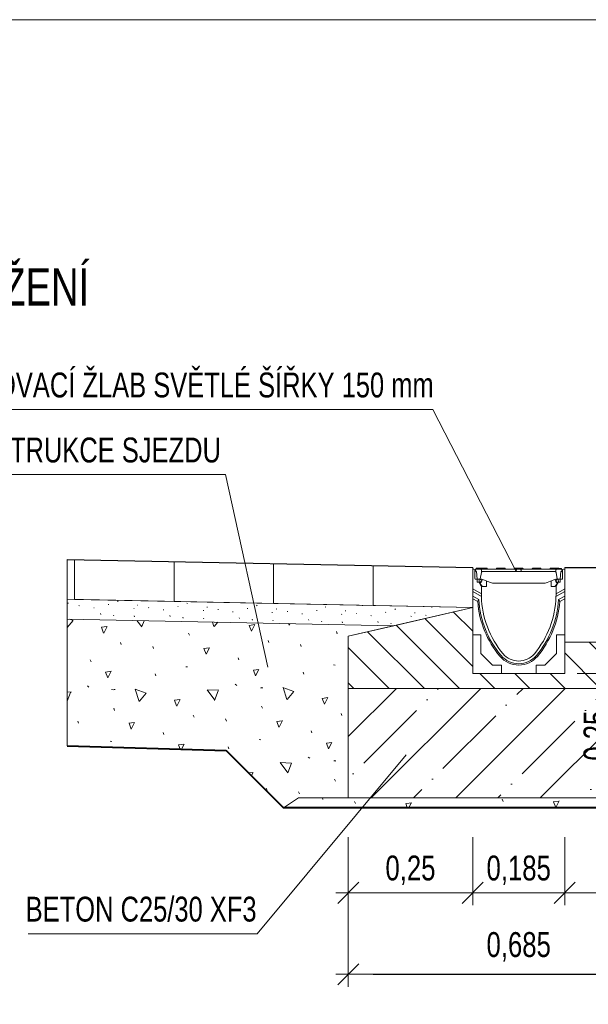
# Model space of a CAD drawing. Header units: metres. Extents: x 132658.5 to 132700.5, y 77167.9 to 77197.6.
# Tile 22 of 23: x 132684.4 to 132688.9, y 77189.6 to 77197.6. Entities that reach past the tile are written whole.
import ezdxf
from ezdxf.enums import TextEntityAlignment as Align

# ---------------------------------------------------------------- set-up
doc = ezdxf.new("R2010")
doc.units = ezdxf.units.M
doc.header["$MEASUREMENT"] = 0
doc.layers.get('0').update_dxf_attribs({"lineweight": 13})
doc.layers.get('DEFPOINTS').update_dxf_attribs({"lineweight": 0})
for name, color, linetype, lineweight in [('DUENN', 4, 'Continuous', 0), ('DUENN-18', 94, 'Continuous', 0), ('KOTY', 7, 'Continuous', 13), ('KRESBA', 6, 'Continuous', 0), ('RAMECEK', 7, 'Continuous', 0), ('SICHTBAR', 7, 'Continuous', 0), ('SRAFY', 7, 'Continuous', 0), ('Vrstva 10', 7, 'Continuous', 0)]:
    doc.layers.add(name, color=color, linetype=linetype, lineweight=lineweight)
doc.styles.add('STYLE-ARIAL', font='arial.ttf')
doc.styles.add('STYLE-ARIAL_CE_-TTF', font='Arial CE -ttf.shx')
doc.dimstyles.new('250', dxfattribs={"dimtxt": 0.5, "dimasz": 0.5, "dimexe": 0.25, "dimexo": 0.25, "dimgap": 0.25, "dimtad": 1, "dimdec": 0, "dimlfac": 1000, "dimdsep": 46, "dimtxsty": 'STYLE-ARIAL_CE_-TTF', "dimblk": 'KOTA_ZN250_1.0', "dimcen": 0, "dimadec": 4, "dimazin": 3, "dimtfac": 1, "dimtdec": 0, "dimtofl": 0, "dimtmove": 2, "dimatfit": 1, "dimldrblk": 'OBLIQUE', "dimfxl": 0, "dimfrac": 2, "dimtolj": 1, "dimarcsym": 0})

# ---------------------------------------------------------------- blocks, each defined once
blk = doc.blocks.new('KOTA_ZN250_1.0')
blk.add_line((0, 0), (-1, 0))
at = {"layer": 'KOTY', "ltscale": 0.25}
for p, q in [((0.4241792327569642, 0.4241792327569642), (-0.4241792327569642, -0.4241792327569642)), ((7.627868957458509e-10, -0.4999000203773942), (3.813934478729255e-10, 0.4999000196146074)), ((-0.4999000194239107, 0), (0.4999000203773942, -3.813934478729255e-10))]:
    blk.add_line(p, q, dxfattribs=at)
blk = doc.blocks.new('*D119')
at = {"layer": 'DEFPOINTS', "color": 0, "linetype": 'Continuous', "lineweight": 13}
for p in [(132687.0178481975, 77190.71513736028), (132689.7578407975, 77190.71513736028), (132689.7578407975, 77189.88584620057)]:
    blk.add_point(p, dxfattribs=at)
at = {"layer": 'KOTY', "linetype": 'Continuous'}
for p, q in [((132687.0178481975, 77190.61513736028), (132687.0178481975, 77189.78584620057)), ((132689.7578407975, 77190.61513736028), (132689.7578407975, 77189.78584620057))]:
    blk.add_line(p, q, dxfattribs=at)
at = {"layer": 'KOTY', "color": 0, "linetype": 'Continuous', "lineweight": -2}
blk.add_line((132687.2178481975, 77189.88584620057), (132689.5578407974, 77189.88584620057), dxfattribs=at)
at = {"layer": 'KOTY', "color": 0, "linetype": 'Continuous', "lineweight": -2, "xscale": 0.2, "yscale": 0.2, "zscale": 0.2, "rotation": 180}
blk.add_blockref('KOTA_ZN250_1.0', (132687.0178481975, 77189.88584620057), dxfattribs=at)
at = {"layer": 'KOTY', "color": 0, "linetype": 'Continuous', "lineweight": -2, "xscale": 0.2, "yscale": 0.2, "zscale": 0.2}
blk.add_blockref('KOTA_ZN250_1.0', (132689.7578407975, 77189.88584620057), dxfattribs=at)
at = {"layer": 'KOTY', "color": 0, "linetype": 'Continuous', "lineweight": 13, "insert": (132688.3878444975, 77190.10603719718), "char_height": 0.2, "attachment_point": 5, "style": 'STYLE-ARIAL'}
blk.add_mtext('\\A1;\\H1x;\\W0.74;0,685', dxfattribs=at)
blk = doc.blocks.new('_Oblique')
at = {"color": 0, "linetype": 'ByBlock', "lineweight": -2}
blk.add_line((0.5, 0.5), (-0.5, -0.5), dxfattribs=at)
blk = doc.blocks.new('*D121')
at = {"layer": 'DEFPOINTS', "color": 0, "linetype": 'Continuous', "lineweight": 13}
for p in [(132688.7578407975, 77192.30463458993), (132688.7578407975, 77191.30463458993), (132689.247564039, 77191.30463458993)]:
    blk.add_point(p, dxfattribs=at)
at = {"layer": 'KOTY', "linetype": 'Continuous'}
for p, q in [((132688.8578407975, 77192.30463458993), (132689.3475640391, 77192.30463458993)), ((132688.8578407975, 77191.30463458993), (132689.3475640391, 77191.30463458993))]:
    blk.add_line(p, q, dxfattribs=at)
at = {"layer": 'KOTY', "color": 0, "linetype": 'Continuous', "lineweight": -2}
blk.add_line((132689.247564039, 77192.10463458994), (132689.247564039, 77191.50463458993), dxfattribs=at)
at = {"layer": 'KOTY', "color": 0, "linetype": 'Continuous', "lineweight": -2, "xscale": 0.2, "yscale": 0.2, "zscale": 0.2}
for p, rotation in [((132689.247564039, 77192.30463458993), 90), ((132689.247564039, 77191.30463458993), 270)]:
    blk.add_blockref('KOTA_ZN250_1.0', p, dxfattribs=dict(at, rotation=rotation))
at = {"layer": 'KOTY', "color": 0, "linetype": 'Continuous', "lineweight": 13, "insert": (132689.0273730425, 77191.80463458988), "char_height": 0.2, "attachment_point": 5, "rotation": 90, "style": 'STYLE-ARIAL'}
blk.add_mtext('\\A1;\\H1x;\\W0.74;0,25', dxfattribs=at)

msp = doc.modelspace()

# ---------------------------------------------------------------- hatches: boundary and pattern name
at = {"layer": 'SRAFY', "ltscale": 0.25}
h = msp.add_hatch(dxfattribs=at)
h.set_pattern_fill('CONCR3', color=256, scale=0.1, style=0, pattern_type=2)
h.set_pattern_definition([(348.49734, (132686.3850548, 77193.1830963), (-1.39966481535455, 0.3173955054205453), [0.0051892, -4.848024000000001]), (111.744265, (132686.3977756, 77193.2843045), (0.3017861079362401, -0.8429208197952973), [0.007091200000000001, -4.8384672]), (111.744265, (132686.5183197, 77193.0050786), (0.3017861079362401, -0.8429208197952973), [0.0070866, -4.838471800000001]), (111.744265, (132686.4130315, 77193.0177924), (0.3017861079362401, -0.8429208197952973), [0.007082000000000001, -4.838476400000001]), (320.996961, (132686.5467312, 77193.1259444), (-2.559981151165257, 2.018846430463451), [0.006514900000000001, -3.6559632]), (111.744265, (132686.2889272, 77193.1520649), (0.3017861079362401, -0.8429208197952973), [0.0070866, -4.838471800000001]), (111.744265, (132686.3148674, 77192.96134050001), (0.3017861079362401, -0.8429208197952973), [0.00708, -4.838478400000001]), (348.49734, (132686.1496448, 77193.1092602), (-1.39966481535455, 0.3173955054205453), [0.005185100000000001, -4.848028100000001]), (348.49734, (132686.3900823, 77193.35202410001), (-1.39966481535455, 0.3173955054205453), [0.005192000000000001, -4.848021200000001]), (348.49734, (132686.2379448, 77193.089196), (-1.39966481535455, 0.3173955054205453), [0.005185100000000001, -4.848028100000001]), (348.49734, (132686.4737472, 77193.0982222), (-1.39966481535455, 0.3173955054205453), [0.0051892, -4.848024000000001]), (348.49734, (132686.3563463, 77193.071133), (-1.39966481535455, 0.3173955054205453), [0.0051878, -4.8480254]), (348.49734, (132686.3693924, 77192.9216223), (-1.39966481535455, 0.3173955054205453), [0.005185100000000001, -4.848028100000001]), (348.49734, (132686.4506672, 77193.2376991), (-1.39966481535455, 0.3173955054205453), [0.005192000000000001, -4.848021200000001])])
h.paths.add_polyline_path([(132684.7578407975, 77192.74182633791), (132687.3829139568, 77192.68932487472), (132688.0178481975, 77192.83662618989), (132687.2178481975, 77192.8526261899), (132686.4178481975, 77192.8686261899), (132685.6178481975, 77192.8846261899), (132684.8178481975, 77192.9006261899), (132684.7578407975, 77192.9018263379)])
h = msp.add_hatch(dxfattribs=at)
h.set_pattern_fill('HATCH', color=256, scale=0.01, style=0, pattern_type=2)
h.set_pattern_definition([(315, (132687.48471543, 77192.3292305), (0.1414213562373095, 0.1414213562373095), [])])
h.paths.add_polyline_path([(132688.527125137, 77192.3046345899), (132688.248563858, 77192.3046345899), (132688.2378459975, 77192.3046345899), (132688.0178481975, 77192.3046345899), (132688.0178481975, 77192.60463158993), (132688.0178481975, 77192.61534945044), (132688.0178481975, 77192.83662618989), (132687.3829139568, 77192.68932487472), (132687.0178481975, 77192.60463158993), (132687.0178481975, 77192.1846345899), (132689.7578407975, 77192.1846345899), (132689.7578407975, 77192.60463158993), (132689.6958798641, 77192.62817603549), (132689.3578407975, 77192.75662701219), (132689.3578407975, 77192.55662701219), (132688.7578407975, 77192.55662701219), (132688.7578407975, 77192.3046345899), (132688.5378429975, 77192.3046345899)])
h = msp.add_hatch(dxfattribs=at)
h.set_pattern_fill('CONCRT', color=256, style=0, pattern_type=2)
h.set_pattern_definition([(110.008979, (132686.236649, 77192.642452), (0.5717029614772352, -1.774845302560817), [0.049254, -10.01936]), (7.820799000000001, (132686.219796, 77192.688733), (-5.354403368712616, -0.6613075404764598), [0.044947, -9.565039]), (243.007182, (132686.264324, 77192.694849), (-0.6165046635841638, -1.789778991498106), [0.059257, -2.624447]), (126.6658, (132686.543484, 77192.690924), (2.918250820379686, -4.121392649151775), [0.102482, -5.766912]), (357.991377, (132686.482287, 77192.773128), (-11.28050953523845, 0.4522301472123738), [0.09081, -12.385574]), (248.905856, (132686.573041, 77192.76994500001), (-3.067591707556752, -7.760687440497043), [0.08260199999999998, -10.153803]), (107.85449, (132685.935648, 77192.679236), (-0.01493389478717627, -1.188207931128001), [0.102484, -1.762166]), (339.50154, (132685.904226, 77192.776784), (-1.774845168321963, 0.5717029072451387), [0.09248200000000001, -8.1131]), (230.066156, (132685.990852, 77192.744399), (-0.6015708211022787, -0.6015707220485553), [0.083634, -9.311318]), (348.127005, (132686.308632, 77192.959286), (-7.700951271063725, 1.685240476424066), [0.012811, -10.884326]), (111.275393, (132686.340031, 77193.209195), (1.730043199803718, -4.136327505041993), [0.017493, -6.326007]), (111.275393, (132686.637663, 77192.519741), (1.730043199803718, -4.136327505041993), [0.017493, -6.326007]), (111.275393, (132686.377706, 77192.551133), (1.730043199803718, -4.136327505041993), [0.017493, -6.326007]), (321.50023, (132686.707829, 77192.818168), (0.5866372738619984, -0.5866372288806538), [0.016079, -7.498901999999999]), (111.275393, (132686.071278, 77192.882678), (1.730043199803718, -4.136327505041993), [0.017493, -6.326007]), (111.275393, (132686.135328, 77192.411737), (1.730043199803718, -4.136327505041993), [0.017493, -6.326007]), (110.008979, (132686.269706, 77192.282386), (0.5717029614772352, -1.774845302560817), [0.049254, -10.01936]), (7.820799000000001, (132686.252853, 77192.328667), (-5.354403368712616, -0.6613075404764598), [0.044947, -9.565039]), (243.007182, (132686.297382, 77192.334783), (-0.6165046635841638, -1.789778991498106), [0.059257, -2.624447]), (110.008979, (132686.473151, 77193.058496), (0.5717029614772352, -1.774845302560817), [0.049254, -10.01936]), (7.820799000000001, (132686.456298, 77193.104777), (-5.354403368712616, -0.6613075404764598), [0.044947, -9.565039]), (243.007182, (132686.500827, 77193.11089299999), (-0.6165046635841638, -1.789778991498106), [0.059257, -2.624447]), (348.127005, (132685.727359, 77192.776983), (-7.700951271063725, 1.685240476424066), [0.012811, -10.884326]), (348.127005, (132686.321042, 77193.376394), (-7.700951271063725, 1.685240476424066), [0.012811, -10.884326])])
h.paths.add_polyline_path([(132684.7578407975, 77191.72310864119), (132686.0377525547, 77191.68471128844), (132686.4978368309, 77191.2246270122), (132686.6178481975, 77191.3046345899), (132687.0178481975, 77191.3046345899), (132687.0178481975, 77192.1846345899), (132687.0178481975, 77192.60463158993), (132687.3829139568, 77192.68932487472), (132684.7578407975, 77192.74182633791)])
h = msp.add_hatch(dxfattribs=at)
h.set_pattern_fill('ANSI36', color=256, scale=0.1, style=0, pattern_type=2)
h.set_pattern_definition([(45, (132689.007814, 77192.09103920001), (-0.5091168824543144, -1.866761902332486), [0.6000000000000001, -1.08]), (45, (132688.9653875, 77192.7274353), (-0.5091168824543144, -1.866761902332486), [0.6000000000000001, -1.08]), (45, (132689.1775196, 77191.9213336), (-0.5091168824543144, -1.866761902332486), []), (45, (132689.5169308, 77192.6001561), (-0.5091168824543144, -1.866761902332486), [0, -1.68]), (45, (132690.1109005, 77193.1941258), (-0.5091168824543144, -1.866761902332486), [0, -1.68]), (45, (132689.007814, 77192.09103920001), (-0.5091168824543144, -1.866761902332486), [0.6000000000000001, -1.08]), (45, (132689.6017836, 77192.6850089), (-0.5091168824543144, -1.866761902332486), [0.6000000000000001, -1.08]), (45, (132689.5169308, 77192.6001561), (-0.5091168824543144, -1.866761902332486), [0, -1.68]), (45, (132690.1109005, 77193.1941258), (-0.5091168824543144, -1.866761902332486), [0, -1.68]), (45, (132688.8381083, 77192.2607449), (-0.5091168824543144, -1.866761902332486), []), (45, (132689.6017836, 77192.6850089), (-0.5091168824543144, -1.866761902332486), [0.6000000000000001, -1.08]), (45, (132689.4745044, 77193.2365522), (-0.5091168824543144, -1.866761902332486), [0, -1.68]), (45, (132688.8805347, 77192.6425825), (-0.5091168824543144, -1.866761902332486), [0, -1.68]), (45, (132689.5593572, 77193.321405), (-0.5091168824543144, -1.866761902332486), [0.42, -1.26]), (45, (132688.6684027, 77192.4304505), (-0.5091168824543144, -1.866761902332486), [0.18, -1.5])])
h.paths.add_polyline_path([(132689.7578407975, 77192.1846345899), (132687.0178481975, 77192.1846345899), (132687.0178481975, 77191.3046345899), (132689.7578407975, 77191.3046345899), (132689.7578407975, 77192.0266270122)])
h = msp.add_hatch(dxfattribs=at)
h.set_pattern_fill('CONCRT', color=256, style=0, pattern_type=2)
h.set_pattern_definition([(110.008979, (132690.837044, 77192.02626299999), (0.5717029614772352, -1.774845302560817), [0.049254, -10.01936]), (7.820799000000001, (132690.820191, 77192.07254400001), (-5.354403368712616, -0.6613075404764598), [0.044947, -9.565039]), (243.007182, (132690.86472, 77192.07866), (-0.6165046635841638, -1.789778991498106), [0.059257, -2.624447]), (126.6658, (132691.143879, 77192.074735), (2.918250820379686, -4.121392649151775), [0.102482, -5.766912]), (357.991377, (132691.082683, 77192.156939), (-11.28050953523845, 0.4522301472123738), [0.09081, -12.385574]), (248.905856, (132691.173437, 77192.153756), (-3.067591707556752, -7.760687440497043), [0.08260199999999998, -10.153803]), (107.85449, (132690.536043, 77192.063047), (-0.01493389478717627, -1.188207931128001), [0.102484, -1.762166]), (339.50154, (132690.504621, 77192.16059500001), (-1.774845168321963, 0.5717029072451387), [0.09248200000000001, -8.1131]), (230.066156, (132690.591247, 77192.12821), (-0.6015708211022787, -0.6015707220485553), [0.083634, -9.311318]), (348.127005, (132690.909028, 77192.343096), (-7.700951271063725, 1.685240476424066), [0.012811, -10.884326]), (111.275393, (132690.940427, 77192.593006), (1.730043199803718, -4.136327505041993), [0.017493, -6.326007]), (111.275393, (132691.238059, 77191.903552), (1.730043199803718, -4.136327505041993), [0.017493, -6.326007]), (111.275393, (132690.978102, 77191.93494400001), (1.730043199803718, -4.136327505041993), [0.017493, -6.326007]), (321.50023, (132691.308225, 77192.20197899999), (0.5866372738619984, -0.5866372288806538), [0.016079, -7.498901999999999]), (111.275393, (132690.671673, 77192.266489), (1.730043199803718, -4.136327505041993), [0.017493, -6.326007]), (111.275393, (132690.735723, 77191.79554800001), (1.730043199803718, -4.136327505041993), [0.017493, -6.326007]), (110.008979, (132690.870102, 77191.666197), (0.5717029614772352, -1.774845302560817), [0.049254, -10.01936]), (7.820799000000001, (132690.853249, 77191.712478), (-5.354403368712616, -0.6613075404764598), [0.044947, -9.565039]), (243.007182, (132690.897777, 77191.718594), (-0.6165046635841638, -1.789778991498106), [0.059257, -2.624447]), (110.008979, (132691.073547, 77192.442307), (0.5717029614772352, -1.774845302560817), [0.049254, -10.01936]), (7.820799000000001, (132691.056694, 77192.488588), (-5.354403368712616, -0.6613075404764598), [0.044947, -9.565039]), (243.007182, (132691.101222, 77192.494704), (-0.6165046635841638, -1.789778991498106), [0.059257, -2.624447]), (348.127005, (132690.327754, 77192.16079400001), (-7.700951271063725, 1.685240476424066), [0.012811, -10.884326]), (348.127005, (132690.921438, 77192.760205), (-7.700951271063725, 1.685240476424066), [0.012811, -10.884326])])
h.paths.add_polyline_path([(132689.7578407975, 77191.3046345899), (132687.0178481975, 77191.3046345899), (132686.6178481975, 77191.3046345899), (132686.4978368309, 77191.2246270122), (132689.7578407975, 77191.2246270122), (132692.7578407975, 77191.1346270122), (132692.7578407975, 77191.9516270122), (132689.7578407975, 77192.0266270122)])

# ---------------------------------------------------------------- linework, layer by layer
at = {"layer": 'DUENN', "color": 7, "linetype": 'Continuous', "lineweight": 0, "ltscale": 0.004}
for p, q in [((132688.0880822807, 77192.92391042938), (132688.0178481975, 77192.96446009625)), ((132688.6876067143, 77192.92391042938), (132688.7578407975, 77192.96446009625)), ((132688.0178481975, 77192.90597243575), (132688.0581191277, 77192.88272200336)), ((132688.7578407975, 77192.90597243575), (132688.7175698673, 77192.88272200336))]:
    msp.add_line(p, q, dxfattribs=at)
for centre, radius, start, end in [((132688.8340484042, 77192.94267787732), 0.7782422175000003, 184.4184518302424, 219.9725903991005), ((132687.9416405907, 77192.94267787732), 0.7782422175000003, 320.0274096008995, 355.5815481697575), ((132688.3878444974, 77192.5686319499), 0.19599804, 219.9725903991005, 320.0274096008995)]:
    msp.add_arc(centre, radius, start, end, dxfattribs=at)
at = {"layer": 'DUENN', "color": 7, "linetype": 'Continuous', "lineweight": 0, "ltscale": 0.004, "extrusion": (0, 0, -1)}
msp.add_ellipse((132688.6086516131, 77192.55227918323), major_axis=(-0.3922544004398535, -0.6794045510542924), ratio=0.818421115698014, start_param=1.584698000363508, end_param=1.608482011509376, dxfattribs=at)
at = {"layer": 'DUENN', "color": 7, "linetype": 'Continuous', "lineweight": 0, "ltscale": 0.004}
msp.add_ellipse((132688.1670373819, 77192.55227918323), major_axis=(0.3922544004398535, -0.6794045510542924), ratio=0.8184211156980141, start_param=1.584698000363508, end_param=1.608482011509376, dxfattribs=at)
at = {"layer": 'DUENN-18', "color": 7, "lineweight": 0, "ltscale": 0.004}
for p, q in [((132688.0459498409, 77193.15066191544), (132688.0458444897, 77193.1446270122)), ((132688.0479495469, 77193.15262701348), (132688.0486975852, 77193.15262701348)), ((132688.0486975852, 77193.15262701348), (132688.0837394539, 77193.15262701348)), ((132688.0978445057, 77193.15262701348), (132688.0837394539, 77193.15262701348)), ((132688.08573916, 77193.15066191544), (132688.0858445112, 77193.1446270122)), ((132688.0978445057, 77193.15262701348), (132688.1078444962, 77193.15262701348)), ((132688.1078444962, 77193.15262701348), (132688.1198444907, 77193.15262701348)), ((132688.1198444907, 77193.15262701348), (132688.129844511, 77193.15262701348)), ((132688.2238444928, 77193.15262701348), (132688.2138445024, 77193.15262701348)), ((132688.2638444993, 77193.15262701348), (132688.2238444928, 77193.15262701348)), ((132688.2738444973, 77193.15262701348), (132688.2638444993, 77193.15262701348)), ((132688.3678444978, 77193.15262701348), (132688.357844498, 77193.15262701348)), ((132688.4078444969, 77193.15262701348), (132688.3678444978, 77193.15262701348)), ((132688.4178444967, 77193.15262701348), (132688.4078444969, 77193.15262701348)), ((132688.5118444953, 77193.15262701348), (132688.5018444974, 77193.15262701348)), ((132688.5518445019, 77193.15262701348), (132688.5118444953, 77193.15262701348)), ((132688.5618444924, 77193.15262701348), (132688.5518445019, 77193.15262701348)), ((132688.6458444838, 77193.15262701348), (132688.655844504, 77193.15262701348)), ((132688.655844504, 77193.15262701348), (132688.6958444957, 77193.15262701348)), ((132688.6958444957, 77193.15262701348), (132688.7058444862, 77193.15262701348)), ((132688.7115685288, 77193.15062700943), (132688.7096115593, 77193.15062700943))]:
    msp.add_line(p, q, dxfattribs=at)
at = {"layer": 'DUENN-18', "color": 7, "lineweight": 0, "ltscale": 0.004, "flags": 128}
msp.add_lwpolyline([(132688.7317396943, 77193.15062700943), (132688.7317711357, 77193.14882700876), (132688.7318025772, 77193.14702700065), (132688.731844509, 77193.1446270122)], dxfattribs=at)
at = {"layer": 'DUENN-18', "color": 7, "lineweight": 0, "ltscale": 0.004}
for centre, radius, start, end in [((132688.0479495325, 77193.1506270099), 0.002000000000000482, 90, 178.9999999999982), ((132688.0898444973, 77193.14862700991), 0.004000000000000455, 270, 0), ((132688.0978444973, 77193.14862700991), 0.004, 90, 180), ((132688.1298444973, 77193.14862700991), 0.004, 0, 90), ((132688.1378444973, 77193.14862700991), 0.004000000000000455, 180, 270), ((132688.2058444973, 77193.14862700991), 0.004000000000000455, 270, 0), ((132688.2138444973, 77193.14862700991), 0.004, 90, 180), ((132688.2738444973, 77193.14862700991), 0.004, 0, 90), ((132688.2818444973, 77193.14862700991), 0.004000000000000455, 180, 270), ((132688.3498444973, 77193.14862700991), 0.004000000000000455, 270, 0), ((132688.3578444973, 77193.14862700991), 0.004, 90, 180), ((132688.4178444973, 77193.14862700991), 0.004, 0, 90), ((132688.4258444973, 77193.14862700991), 0.004000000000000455, 180, 270), ((132688.4938444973, 77193.14862700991), 0.004000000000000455, 270, 0), ((132688.5018444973, 77193.14862700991), 0.004, 90, 180), ((132688.5618444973, 77193.14862700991), 0.004, 0, 90), ((132688.5698444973, 77193.14862700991), 0.004000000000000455, 180, 270), ((132688.6378444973, 77193.14862700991), 0.004000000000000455, 270, 0), ((132688.6458444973, 77193.14862700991), 0.004, 90, 180), ((132688.7058444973, 77193.14862700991), 0.004, 0, 90), ((132688.7138444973, 77193.14862700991), 0.004000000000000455, 180, 270)]:
    msp.add_arc(centre, radius, start, end, dxfattribs=at)
for points, knots in [([(132688.08573916, 77193.15066191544), (132688.0857215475, 77193.15084116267), (132688.0856864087, 77193.15119878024), (132688.0854438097, 77193.1517229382), (132688.0850109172, 77193.15222932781), (132688.0844076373, 77193.15255435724), (132688.0839521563, 77193.1526264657), (132688.0837435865, 77193.15262700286), (132688.0837394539, 77193.15262701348)], [0, 0, 0, 0, 0.141305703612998, 0.2819201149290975, 0.4823482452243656, 0.7625516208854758, 0.9952952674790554, 1, 1, 1, 1]), ([(132688.7317396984, 77193.1506270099), (132688.7317200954, 77193.1506270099), (132688.7316956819, 77193.1506270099), (132688.7315156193, 77193.1506270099), (132688.7313752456, 77193.1506270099), (132688.7308126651, 77193.1506270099), (132688.7302309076, 77193.1506270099), (132688.729164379, 77193.1506270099), (132688.7287774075, 77193.1506270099), (132688.7279586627, 77193.1506270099), (132688.7275274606, 77193.1506270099), (132688.726175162, 77193.1506270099), (132688.7251961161, 77193.1506270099), (132688.7231811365, 77193.1506270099), (132688.7221454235, 77193.1506270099), (132688.720056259, 77193.1506270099), (132688.7190024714, 77193.1506270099), (132688.7168859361, 77193.1506270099), (132688.7158234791, 77193.1506270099), (132688.7136980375, 77193.1506270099), (132688.7126341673, 77193.1506270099), (132688.7115685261, 77193.1506270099)], [0, 0, 0, 0, 0.06235238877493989, 0.06235238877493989, 0.1248523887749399, 0.1248523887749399, 0.2498523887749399, 0.2498523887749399, 0.3123523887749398, 0.3123523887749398, 0.3748523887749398, 0.3748523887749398, 0.4998523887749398, 0.4998523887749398, 0.6248523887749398, 0.6248523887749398, 0.7498523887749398, 0.7498523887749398, 0.8748523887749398, 0.8748523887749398, 0.9998110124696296, 0.9998110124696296, 0.9998110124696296, 0.9998110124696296])]:
    msp.add_open_spline(points, degree=3, knots=knots, dxfattribs=at)
at = {"layer": 'KOTY', "color": 7, "linetype": 'Continuous', "lineweight": 13}
for p, q in [((132687.6969992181, 77194.42706812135), (132682.4426710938, 77194.42706812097)), ((132687.6969992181, 77194.42706812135), (132688.3678402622, 77193.1246270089)), ((132686.0307142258, 77193.90408413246), (132683.7177616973, 77193.9040841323)), ((132686.0307142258, 77193.90408413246), (132686.3701621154, 77192.35605244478)), ((132684.8178481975, 77193.2206261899), (132684.8178481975, 77192.9006261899)), ((132685.6178481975, 77193.20462618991), (132685.6178481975, 77192.8846261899)), ((132686.4178481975, 77193.18862618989), (132686.4178481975, 77192.8686261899)), ((132687.2178481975, 77193.17262618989), (132687.2178481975, 77192.8526261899)), ((132688.0178481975, 77193.15662618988), (132688.0178481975, 77192.3046345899)), ((132688.7578407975, 77192.3046345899), (132688.7578407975, 77193.1566270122)), ((132684.7578407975, 77192.9018263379), (132688.0178481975, 77192.83662618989)), ((132687.0178481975, 77192.60463158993), (132688.0178481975, 77192.83662618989)), ((132684.7578407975, 77192.74182633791), (132687.3829139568, 77192.68932487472)), ((132687.0178481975, 77191.3046345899), (132687.0178481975, 77192.60463158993)), ((132688.0178481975, 77192.3046345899), (132688.7578407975, 77192.3046345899)), ((132686.2848163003, 77190.21130521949), (132687.4839786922, 77191.6492750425)), ((132686.4978368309, 77191.2246270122), (132686.6178481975, 77191.3046345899)), ((132687.0178481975, 77191.3046345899), (132686.6178481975, 77191.3046345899)), ((132686.933012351, 77190.45573671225), (132687.102684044, 77190.62540840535)), ((132687.0178481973, 77190.64055256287), (132687.0178481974, 77190.44059255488)), ((132688.102684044, 77190.62540840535), (132687.933012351, 77190.45573671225)), ((132687.933012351, 77190.45573671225), (132688.102684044, 77190.62540840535)), ((132688.0178481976, 77190.44059255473), (132688.0178481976, 77190.64055256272)), ((132688.0178481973, 77190.64055256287), (132688.0178481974, 77190.44059255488)), ((132688.842676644, 77190.62540840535), (132688.6730049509, 77190.45573671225)), ((132688.6730049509, 77190.45573671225), (132688.842676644, 77190.62540840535)), ((132688.7578407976, 77190.44059255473), (132688.7578407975, 77190.64055256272)), ((132688.7578407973, 77190.64055256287), (132688.7578407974, 77190.44059255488)), ((132687.1178282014, 77190.5405725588), (132686.9178681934, 77190.54057255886)), ((132686.933012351, 77190.5405725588), (132689.7578407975, 77190.5405725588)), ((132687.9178681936, 77190.5405725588), (132688.1178282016, 77190.54057255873)), ((132688.1178282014, 77190.5405725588), (132687.9178681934, 77190.54057255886)), ((132688.6578607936, 77190.5405725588), (132688.8578208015, 77190.54057255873)), ((132688.8578208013, 77190.5405725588), (132688.6578607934, 77190.54057255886)), ((132686.2848163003, 77190.21130521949), (132684.4454667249, 77190.21130521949))]:
    msp.add_line(p, q, dxfattribs=at)
at = {"layer": 'KOTY', "color": 7, "linetype": 'Continuous', "lineweight": 30}
for p, q in [((132684.7578407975, 77193.2218263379), (132688.0178481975, 77193.15662618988)), ((132688.7578407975, 77193.1566270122), (132689.1578407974, 77193.1566270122))]:
    msp.add_line(p, q, dxfattribs=at)
at = {"layer": 'KOTY', "color": 7, "linetype": 'Continuous', "lineweight": 0}
for p, q in [((132684.7578407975, 77193.2218263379), (132684.7578407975, 77191.72310864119)), ((132688.0178481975, 77193.15662618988), (132688.0178481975, 77193.1366262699))]:
    msp.add_line(p, q, dxfattribs=at)
at = {"layer": 'KOTY', "color": 7, "linetype": 'Continuous', "lineweight": 40}
for p, q in [((132684.7578407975, 77191.72310864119), (132686.0377525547, 77191.68471128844)), ((132686.0377525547, 77191.68471128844), (132686.4978368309, 77191.2246270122)), ((132689.7578407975, 77191.2246270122), (132686.4978368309, 77191.2246270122))]:
    msp.add_line(p, q, dxfattribs=at)
at = {"layer": 'KOTY', "linetype": 'Continuous'}
for p, q in [((132687.0178481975, 77190.98970216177), (132687.0178481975, 77190.4405725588)), ((132688.0178481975, 77190.98970216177), (132688.0178481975, 77190.4405725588)), ((132688.7578407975, 77190.98970216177), (132688.7578407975, 77190.4405725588))]:
    msp.add_line(p, q, dxfattribs=at)
at = {"layer": 'KOTY', "color": 7, "linetype": 'Continuous', "lineweight": 13, "flags": 128}
msp.add_lwpolyline([(132689.1578407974, 77193.1566270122), (132688.7578407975, 77193.1566270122), (132688.7578407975, 77192.55662701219), (132689.3578407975, 77192.55662701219), (132689.3578407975, 77192.9566270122)], dxfattribs=at)
at = {"layer": 'RAMECEK', "flags": 128}
msp.add_lwpolyline([(132700.4782483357, 77197.563470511), (132658.4782483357, 77197.56347051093), (132658.4782483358, 77167.86347051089), (132700.4782483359, 77167.863470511)], close=True, dxfattribs=at)
at = {"layer": 'SICHTBAR', "color": 7, "linetype": 'Continuous', "lineweight": 0, "ltscale": 0.004}
for p, q in [((132688.0178481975, 77192.9926277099), (132688.0178481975, 77193.1366262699)), ((132688.0258481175, 77193.1446261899), (132688.0268481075, 77193.1446261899)), ((132688.0348480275, 77193.1366262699), (132688.0348480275, 77193.06862694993)), ((132688.7408409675, 77193.06862694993), (132688.7408409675, 77193.1366262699)), ((132688.7488408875, 77193.1446261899), (132688.7498408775, 77193.1446261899)), ((132688.7578407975, 77193.1366262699), (132688.7578407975, 77192.96446009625)), ((132688.0408479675, 77193.0626270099), (132688.0738476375, 77193.0626270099)), ((132688.0837470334, 77193.03551392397), (132688.0791030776, 77193.03086996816)), ((132688.0878474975, 77193.04862714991), (132688.0878474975, 77193.04541331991)), ((132688.6878414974, 77193.04541331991), (132688.6878414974, 77193.04862714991)), ((132688.6965859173, 77193.03086996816), (132688.6919419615, 77193.03551392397)), ((132688.7018413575, 77193.0626270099), (132688.7348410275, 77193.0626270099)), ((132688.0178481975, 77192.61534945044), (132688.0178481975, 77192.9926277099)), ((132688.0878474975, 77192.94558359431), (132688.0178481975, 77192.98599770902)), ((132688.0781495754, 77193.02362739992), (132688.0859718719, 77193.01007878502)), ((132688.0878474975, 77193.00307885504), (132688.0878474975, 77192.94262820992)), ((132688.6878414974, 77192.96262800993), (132688.6878414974, 77193.00307885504)), ((132688.6878414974, 77192.94558359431), (132688.7578407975, 77192.98599770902)), ((132688.6878414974, 77192.96262800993), (132688.6878414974, 77192.94558359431)), ((132688.6897171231, 77193.01007878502), (132688.6975394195, 77193.02362739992)), ((132688.7578407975, 77192.96446009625), (132688.7578407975, 77192.92751004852)), ((132688.0178481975, 77192.92751004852), (132688.0677862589, 77192.89867829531)), ((132688.6878414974, 77192.94262820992), (132688.6878414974, 77192.94558359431)), ((132688.7578407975, 77192.92751004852), (132688.707902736, 77192.89867829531)), ((132688.7578407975, 77192.92751004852), (132688.7578407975, 77192.90597243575)), ((132688.7578407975, 77192.61534945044), (132688.7578407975, 77192.90597243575)), ((132688.0178481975, 77192.61534945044), (132688.084565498, 77192.61534945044)), ((132688.0178481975, 77192.60463158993), (132688.0178481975, 77192.61534945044)), ((132688.0178481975, 77192.3046345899), (132688.0178481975, 77192.60463158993)), ((132688.084565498, 77192.61534945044), (132688.084565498, 77192.46507251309)), ((132688.6911234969, 77192.61534945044), (132688.7578407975, 77192.61534945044)), ((132688.6911234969, 77192.46507251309), (132688.6911234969, 77192.61534945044)), ((132688.7578407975, 77192.61534945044), (132688.7578407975, 77192.60463158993)), ((132688.7578407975, 77192.60463158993), (132688.7578407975, 77192.3046345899)), ((132688.084565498, 77192.46507251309), (132688.1782861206, 77192.37135189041)), ((132688.5974028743, 77192.37135189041), (132688.6911234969, 77192.46507251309)), ((132688.1782861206, 77192.37135189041), (132688.248563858, 77192.37135189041)), ((132688.248563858, 77192.37135189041), (132688.248563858, 77192.3046345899)), ((132688.527125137, 77192.37135189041), (132688.5974028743, 77192.37135189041)), ((132688.527125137, 77192.3046345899), (132688.527125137, 77192.37135189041)), ((132688.2378459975, 77192.3046345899), (132688.0178481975, 77192.3046345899)), ((132688.248563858, 77192.3046345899), (132688.2378459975, 77192.3046345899)), ((132688.527125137, 77192.3046345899), (132688.248563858, 77192.3046345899)), ((132688.5378429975, 77192.3046345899), (132688.527125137, 77192.3046345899)), ((132688.7578407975, 77192.3046345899), (132688.5378429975, 77192.3046345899))]:
    msp.add_line(p, q, dxfattribs=at)
at = {"layer": 'SICHTBAR', "color": 7, "lineweight": 0, "ltscale": 0.004}
for p, q in [((132688.042193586, 77193.1246270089), (132688.0418445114, 77193.1446270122)), ((132688.0418445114, 77193.1446270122), (132688.0777118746, 77193.1446270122)), ((132688.042193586, 77193.1246270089), (132688.0478444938, 77193.1246270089)), ((132688.0478444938, 77193.1246270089), (132688.0538445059, 77193.0626270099)), ((132688.1138445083, 77193.1446270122), (132688.0777118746, 77193.1446270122)), ((132688.078427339, 77193.06593241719), (132688.0876111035, 77193.11801619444)), ((132688.0897085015, 77193.1328364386), (132688.0897011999, 77193.1328364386)), ((132688.0898879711, 77193.1223385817), (132688.0897085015, 77193.1328364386)), ((132688.095489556, 77193.1246270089), (132688.1138445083, 77193.1246270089)), ((132688.3438444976, 77193.1446270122), (132688.1138445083, 77193.1446270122)), ((132688.1138445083, 77193.1246270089), (132688.3438444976, 77193.1246270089)), ((132688.3799771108, 77193.1446270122), (132688.3438444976, 77193.1446270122)), ((132688.3438444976, 77193.1246270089), (132688.3678402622, 77193.1246270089)), ((132688.3679804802, 77193.1328364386), (132688.3678402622, 77193.1246270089)), ((132688.3678402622, 77193.1246270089), (132688.4078487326, 77193.1246270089)), ((132688.3679877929, 77193.1328364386), (132688.3679804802, 77193.1328364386)), ((132688.3799771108, 77193.1446270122), (132688.3957118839, 77193.1446270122)), ((132688.4318444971, 77193.1446270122), (132688.3957118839, 77193.1446270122)), ((132688.4077085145, 77193.1328364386), (132688.4077012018, 77193.1328364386)), ((132688.4078487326, 77193.1246270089), (132688.4077085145, 77193.1328364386)), ((132688.4078487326, 77193.1246270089), (132688.4318444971, 77193.1246270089)), ((132688.6618444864, 77193.1446270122), (132688.4318444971, 77193.1446270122)), ((132688.4318444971, 77193.1246270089), (132688.6618444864, 77193.1246270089)), ((132688.6979771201, 77193.1446270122), (132688.6618444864, 77193.1446270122)), ((132688.6618444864, 77193.1246270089), (132688.6801994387, 77193.1246270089)), ((132688.6859877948, 77193.1328364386), (132688.6859804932, 77193.1328364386)), ((132688.6880778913, 77193.11801619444), (132688.6972616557, 77193.06593241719)), ((132688.6979771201, 77193.1446270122), (132688.7338444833, 77193.1446270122)), ((132688.7278445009, 77193.1246270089), (132688.7218444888, 77193.0626270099)), ((132688.7334954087, 77193.1246270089), (132688.7278445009, 77193.1246270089)), ((132688.7338444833, 77193.1446270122), (132688.7334954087, 77193.1246270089)), ((132688.0744880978, 77193.0626270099), (132688.0538445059, 77193.0626270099)), ((132688.0546826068, 77193.03862700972), (132688.0538445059, 77193.0626270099)), ((132688.0690064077, 77193.03862700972), (132688.0546826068, 77193.03862700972)), ((132688.0690064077, 77193.03862700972), (132688.0698445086, 77193.0626270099)), ((132688.0896341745, 77193.0626270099), (132688.0744880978, 77193.0626270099)), ((132688.160298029, 77193.0358612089), (132688.1053909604, 77193.05939281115)), ((132688.127844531, 77193.0046270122), (132688.127756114, 77193.04982739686)), ((132688.5996341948, 77193.03262701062), (132688.1760548, 77193.03262701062)), ((132688.6702980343, 77193.05939281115), (132688.6153909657, 77193.0358612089)), ((132688.6478444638, 77193.0046270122), (132688.6479328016, 77193.04978696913)), ((132688.7012008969, 77193.0626270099), (132688.6860548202, 77193.0626270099)), ((132688.7218444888, 77193.0626270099), (132688.7012008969, 77193.0626270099)), ((132688.7066825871, 77193.03862700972), (132688.7058444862, 77193.0626270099)), ((132688.7210063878, 77193.03862700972), (132688.7066825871, 77193.03862700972)), ((132688.7210063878, 77193.03862700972), (132688.7218444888, 77193.0626270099)), ((132688.117844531, 77193.0046270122), (132688.127844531, 77193.0046270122)), ((132688.6478444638, 77193.0046270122), (132688.6578444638, 77193.0046270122))]:
    msp.add_line(p, q, dxfattribs=at)
at = {"layer": 'SICHTBAR', "color": 7, "linetype": 'Continuous', "lineweight": 13, "ltscale": 0.004}
for p, q in [((132689.7578407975, 77192.1846345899), (132687.0178481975, 77192.1846345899)), ((132689.7578407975, 77191.3046345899), (132687.0178481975, 77191.3046345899))]:
    msp.add_line(p, q, dxfattribs=at)
at = {"layer": 'SICHTBAR', "color": 7, "lineweight": 0, "ltscale": 0.004, "flags": 128}
for points in [[(132688.3762378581, 77193.14402664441), (132688.3776705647, 77193.1444015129), (132688.3799859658, 77193.1446270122)], [(132688.6859804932, 77193.1328364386), (132688.6859105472, 77193.12873643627), (132688.6858010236, 77193.1223385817)], [(132688.0748925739, 77193.02972776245), (132688.097844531, 77193.0046270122)], [(132688.0918347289, 77193.05027398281), (132688.0751811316, 77193.03541135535)], [(132688.7007964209, 77193.02972776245), (132688.6778444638, 77193.0046270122)], [(132688.6838542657, 77193.05027398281), (132688.7005078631, 77193.03541135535)], [(132688.097844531, 77193.0046270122), (132688.117844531, 77193.0046270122)], [(132688.6778444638, 77193.0046270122), (132688.6578444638, 77193.0046270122)]]:
    msp.add_lwpolyline(points, dxfattribs=at)
at = {"layer": 'SICHTBAR', "color": 7, "linetype": 'Continuous', "lineweight": 0, "ltscale": 0.004}
for centre, radius, start, end in [((132688.0258481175, 77193.1366262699), 0.007999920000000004, 90, 180), ((132688.0268481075, 77193.1366262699), 0.007999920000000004, 0, 90), ((132688.7488408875, 77193.1366262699), 0.007999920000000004, 90, 180), ((132688.7498408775, 77193.1366262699), 0.007999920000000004, 0, 90), ((132688.0408479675, 77193.06862694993), 0.00599993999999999, 180, 270), ((132688.0738476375, 77193.04862714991), 0.01399986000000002, 0, 90), ((132688.0833456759, 77193.02662736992), 0.005999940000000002, 135.0000000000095, 209.9999999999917), ((132688.0738476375, 77193.04541331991), 0.01399986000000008, 314.9999999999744, 0), ((132688.7018413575, 77193.04862714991), 0.01399986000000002, 90, 180), ((132688.7018413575, 77193.04541331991), 0.01399986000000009, 180, 225.0000000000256), ((132688.6923433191, 77193.02662736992), 0.005999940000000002, 330.0000000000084, 44.99999999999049), ((132688.7348410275, 77193.06862694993), 0.005999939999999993, 270, 0), ((132688.0738476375, 77193.00307885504), 0.01399986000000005, 0, 29.99999999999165), ((132688.7018413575, 77193.00307885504), 0.01399986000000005, 150.0000000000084, 180), ((132688.8340484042, 77192.94267787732), 0.7675243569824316, 183.2863754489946, 219.9725903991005), ((132688.834090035, 77192.94262820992), 0.7462425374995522, 180, 181.4372838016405), ((132688.834090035, 77192.94262820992), 0.7462425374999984, 181.4372838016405, 219.966213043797), ((132687.94159896, 77192.94262820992), 0.7462425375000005, 320.033786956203, 358.5627161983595), ((132687.9416405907, 77192.94267787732), 0.7675243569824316, 320.0274096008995, 356.7136245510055), ((132687.94159896, 77192.94262820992), 0.7462425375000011, 358.5627161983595, 0), ((132688.3878444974, 77192.5686319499), 0.1852801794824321, 219.9725903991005, 320.0274096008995), ((132688.3878444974, 77192.5686319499), 0.16399836, 219.966213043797, 320.033786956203)]:
    msp.add_arc(centre, radius, start, end, dxfattribs=at)
at = {"layer": 'SICHTBAR', "color": 7, "lineweight": 0, "ltscale": 0.004}
for centre, radius, start, end in [((132688.0954895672, 77193.1166270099), 0.007999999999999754, 134.4430591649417, 170.0000000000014), ((132688.6801994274, 77193.1166270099), 0.008000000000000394, 9.99999999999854, 45.55694083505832), ((132688.077844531, 77193.0324270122), 0.004, 131.7475554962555, 222.4395862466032), ((132688.0744880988, 77193.0666270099), 0.004000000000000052, 270, 349.9999999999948), ((132688.0896341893, 77193.02262700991), 0.04000000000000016, 66.8014094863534, 88.76825328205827), ((132688.0842113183, 77193.05899602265), 0.01158405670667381, 311.1547537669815, 16.15030798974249), ((132688.1760548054, 77193.07262700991), 0.04000000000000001, 246.8014094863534, 270), ((132688.5996341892, 77193.07262700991), 0.04000000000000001, 270, 293.1985905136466), ((132688.6860548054, 77193.02262700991), 0.04000000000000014, 91.23174671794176, 113.1985905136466), ((132688.6918444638, 77193.0592270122), 0.012, 164.0476885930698, 228.2524445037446), ((132688.7012008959, 77193.0666270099), 0.004000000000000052, 190.0000000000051, 270), ((132688.6978444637, 77193.0324270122), 0.004, 317.5604137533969, 48.25244450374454)]:
    msp.add_arc(centre, radius, start, end, dxfattribs=at)
for points, knots in [([(132688.0777118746, 77193.1446270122), (132688.0783770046, 77193.14459496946), (132688.0797265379, 77193.14452995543), (132688.0816851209, 77193.14400683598), (132688.083548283, 77193.1431789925), (132688.0852295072, 77193.14205401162), (132688.0867115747, 77193.14065183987), (132688.0879252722, 77193.139035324), (132688.088859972, 77193.13722203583), (132688.0893885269, 77193.13554195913), (132688.0896511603, 77193.13406239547), (132688.0896893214, 77193.13324650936), (132688.0897085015, 77193.1328364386)], [0, 0, 0, 0, 0.1070348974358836, 0.2171713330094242, 0.3242058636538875, 0.4343463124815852, 0.5413533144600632, 0.6514648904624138, 0.7584390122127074, 0.8685147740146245, 0.9339145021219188, 1, 1, 1, 1]), ([(132688.0898879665, 77193.12233858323), (132688.0898633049, 77193.12231439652), (132688.0899693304, 77193.12242533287), (132688.0904281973, 77193.12282992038), (132688.090784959, 77193.12312098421), (132688.0917220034, 77193.12370588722), (132688.0923034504, 77193.12400258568), (132688.0937141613, 77193.12446272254), (132688.0945469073, 77193.1246270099), (132688.0954895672, 77193.1246270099)], [0, 0, 0, 0, 0.25, 0.25, 0.5, 0.5, 0.75, 0.75, 1, 1, 1, 1]), ([(132688.3679804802, 77193.1328364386), (132688.3680238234, 77193.133500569), (132688.3681117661, 77193.13484808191), (132688.3686680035, 77193.13679643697), (132688.3695272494, 77193.13864425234), (132688.3706804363, 77193.14030520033), (132688.3721072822, 77193.1417624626), (132688.3737439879, 77193.14294820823), (132688.3755729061, 77193.14385203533), (132688.3772626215, 77193.14435249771), (132688.3787480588, 77193.14459044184), (132688.3795660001, 77193.14461477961), (132688.3799771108, 77193.1446270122)], [0, 0, 0, 0, 0.1069934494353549, 0.2170884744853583, 0.3240824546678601, 0.4341803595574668, 0.5411503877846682, 0.6512217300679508, 0.7582055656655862, 0.8682896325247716, 0.9338002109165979, 1, 1, 1, 1]), ([(132688.3957118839, 77193.1446270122), (132688.3970611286, 77193.14449439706), (132688.3997596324, 77193.14422916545), (132688.4033556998, 77193.14216058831), (132688.4060696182, 77193.13911618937), (132688.4074765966, 77193.1358080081), (132688.4076449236, 77193.13365122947), (132688.4077085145, 77193.1328364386)], [0, 0, 0, 0, 0.2171074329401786, 0.4342171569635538, 0.6512707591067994, 0.8682565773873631, 1, 1, 1, 1]), ([(132688.6801994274, 77193.1246270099), (132688.6811425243, 77193.1246270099), (132688.6819595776, 77193.1244662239), (132688.6833723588, 77193.12400833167), (132688.6839659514, 77193.12370642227), (132688.6849026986, 77193.12312193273), (132688.6852534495, 77193.12283605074), (132688.6856010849, 77193.122530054), (132688.6856869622, 77193.12244872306), (132688.6857928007, 77193.12234711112), (132688.6858133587, 77193.12232649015), (132688.6858010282, 77193.12233858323)], [0, 0, 0, 0, 0.2499999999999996, 0.2499999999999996, 0.4999999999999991, 0.4999999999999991, 0.7499999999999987, 0.7499999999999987, 0.8749999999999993, 0.8749999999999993, 1, 1, 1, 1]), ([(132688.6859804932, 77193.1328364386), (132688.6861359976, 77193.13418251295), (132688.6864470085, 77193.1368746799), (132688.6885760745, 77193.14043311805), (132688.691665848, 77193.14309392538), (132688.6949986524, 77193.14444531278), (132688.6971598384, 77193.14457715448), (132688.6979771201, 77193.1446270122)], [0, 0, 0, 0, 0.217023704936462, 0.4340503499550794, 0.6510268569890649, 0.868031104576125, 1, 1, 1, 1])]:
    msp.add_open_spline(points, degree=3, knots=knots, dxfattribs=at)
for points in [[(132688.0904940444, 77193.06261776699), (132688.0902073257, 77193.06262393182), (132688.089920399, 77193.0626270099), (132688.0896341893, 77193.0626270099)], [(132688.6860548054, 77193.0626270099), (132688.6857685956, 77193.0626270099), (132688.685481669, 77193.06262393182), (132688.6851949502, 77193.06261776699)]]:
    msp.add_open_spline(points, degree=3, dxfattribs=at)
at = {"layer": 'SRAFY', "ltscale": 0.25, "flags": 128}
for points in [[(132684.7578407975, 77192.74182633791), (132687.3829139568, 77192.68932487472), (132688.0178481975, 77192.83662618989), (132687.2178481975, 77192.8526261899), (132686.4178481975, 77192.8686261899), (132685.6178481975, 77192.8846261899), (132684.8178481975, 77192.9006261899), (132684.7578407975, 77192.9018263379)], [(132688.527125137, 77192.3046345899), (132688.248563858, 77192.3046345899), (132688.2378459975, 77192.3046345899), (132688.0178481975, 77192.3046345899), (132688.0178481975, 77192.60463158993), (132688.0178481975, 77192.61534945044), (132688.0178481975, 77192.83662618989), (132687.3829139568, 77192.68932487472), (132687.0178481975, 77192.60463158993), (132687.0178481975, 77192.1846345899), (132689.7578407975, 77192.1846345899), (132689.7578407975, 77192.60463158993), (132689.6958798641, 77192.62817603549), (132689.3578407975, 77192.75662701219), (132689.3578407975, 77192.55662701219), (132688.7578407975, 77192.55662701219), (132688.7578407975, 77192.3046345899), (132688.5378429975, 77192.3046345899)], [(132684.7578407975, 77191.72310864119), (132686.0377525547, 77191.68471128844), (132686.4978368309, 77191.2246270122), (132686.6178481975, 77191.3046345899), (132687.0178481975, 77191.3046345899), (132687.0178481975, 77192.1846345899), (132687.0178481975, 77192.60463158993), (132687.3829139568, 77192.68932487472), (132684.7578407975, 77192.74182633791)], [(132689.7578407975, 77192.1846345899), (132687.0178481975, 77192.1846345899), (132687.0178481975, 77191.3046345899), (132689.7578407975, 77191.3046345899), (132689.7578407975, 77192.0266270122)], [(132689.7578407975, 77191.3046345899), (132687.0178481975, 77191.3046345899), (132686.6178481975, 77191.3046345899), (132686.4978368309, 77191.2246270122), (132689.7578407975, 77191.2246270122), (132692.7578407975, 77191.1346270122), (132692.7578407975, 77191.9516270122), (132689.7578407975, 77192.0266270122)]]:
    msp.add_lwpolyline(points, close=True, dxfattribs=at)

# ---------------------------------------------------------------- texts
at = {"layer": 'KOTY', "color": 7, "linetype": 'Continuous', "lineweight": 13, "style": 'STYLE-ARIAL', "width": 0.7400000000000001}
for s, p in [('0,25', (132687.5178481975, 77190.7405725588)), ('0,185', (132688.3878444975, 77190.7405725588))]:
    msp.add_text(s, height=0.2, dxfattribs=at).set_placement(p, align=Align.MIDDLE_CENTER)
at = {"layer": 'KRESBA', "color": 7, "style": 'STYLE-ARIAL', "width": 0.7333333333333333}
msp.add_text('DETAIL ULOŽENÍ', height=0.3, dxfattribs=at).set_placement((132682.4426710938, 77195.26414228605))
at = {"layer": 'Vrstva 10', "color": 7, "linetype": 'Continuous', "lineweight": 0, "style": 'STYLE-ARIAL', "width": 0.7333333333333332}
for s, p in [('LINIOVÝ ODVODŇOVACÍ ŽLAB SVĚTLÉ ŠÍŘKY 150 mm', (132682.4220266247, 77194.52536674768)), ('KONSTRUKCE SJEZDU', (132683.7177616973, 77194.00238275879)), ('BETON C25/30 XF3', (132684.424822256, 77190.30960384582))]:
    msp.add_text(s, height=0.2000000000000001, dxfattribs=at).set_placement(p)

# ---------------------------------------------------------------- dimensions: what is measured, and where the dimension line sits
at = {"layer": 'KOTY', "color": 7, "linetype": 'Continuous', "lineweight": 13}
dim = msp.add_linear_dim(base=(132689.247564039, 77191.30463458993), p1=(132688.7578407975, 77192.3046345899), p2=(132688.7578407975, 77191.3046345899), angle=270, text='\\H1x;\\W0.74;0,25', dimstyle='250', override={"dimscale": 0, "dimtxt": 0.2, "dimasz": 0.2, "dimexe": 0.09999999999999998, "dimexo": 0.09999999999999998, "dimgap": 0.09999999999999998, "dimtxsty": 'STYLE-ARIAL', "dimclre": 256, "dimfrac": 0, "dimlwe": 65535}, dxfattribs=at)
dim.commit()
dim.dimension.update_dxf_attribs({"geometry": '*D121', "text_midpoint": (132689.0273730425, 77191.80463458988)})
dim = msp.add_linear_dim(base=(132689.7578407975, 77189.88584620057), p1=(132687.0178481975, 77190.71513736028), p2=(132689.7578407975, 77190.71513736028), text='\\H1x;\\W0.74;0,685', dimstyle='250', override={"dimscale": 0, "dimtxt": 0.2, "dimasz": 0.2, "dimexe": 0.09999999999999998, "dimexo": 0.09999999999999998, "dimgap": 0.09999999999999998, "dimtxsty": 'STYLE-ARIAL', "dimclre": 256, "dimfrac": 0, "dimlwe": 65535}, dxfattribs=at)
dim.commit()
dim.dimension.update_dxf_attribs({"geometry": '*D119', "text_midpoint": (132688.3878444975, 77190.10603719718)})

doc.saveas('drawing.dxf')
